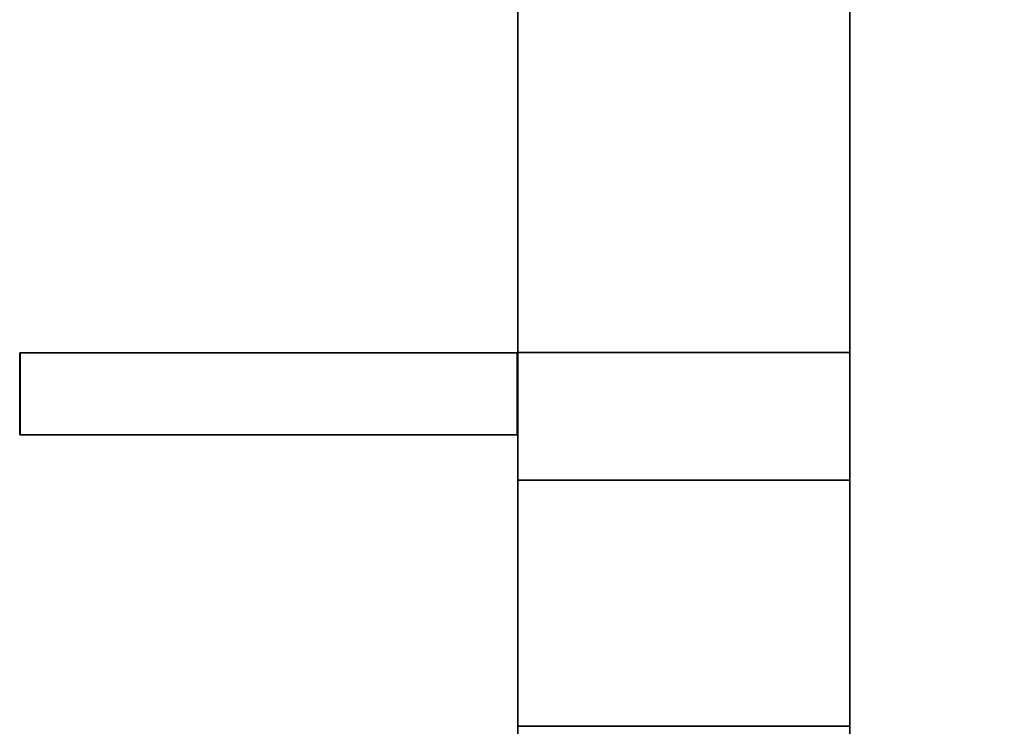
# Model space of a CAD drawing. Header units: millimetres. Extents: x -35 to 33166, y -35 to 31591.
# Tile 29 of 100: x 1080 to 1381, y 1323 to 1539. Entities that reach past the tile are written whole.
import ezdxf

# ---------------------------------------------------------------- set-up
doc = ezdxf.new("R2010")
doc.units = ezdxf.units.MM
doc.header["$LTSCALE"] = 25.4
doc.layers.get('0').update_dxf_attribs({"true_color": 0xffffff})
doc.layers.add('ICF - L1', color=7, linetype='Continuous', true_color=0xb4b464)
doc.layers.add('ICF - L2', color=7, linetype='Continuous', true_color=0x64ff64)

# ---------------------------------------------------------------- blocks, each defined once
blk = doc.blocks.new('Group8183')
for p, q in [((0, -571.55, 0), (0, 0, 0)), ((0, 0, 457.2), (0, -571.55, 457.2)), ((-101.6, -227.96, 0), (-101.6, -571.55, 0)), ((-101.6, -227.96, 457.2), (-101.6, -571.55, 457.2)), ((-101.6, -571.55, 0), (0, -571.55, 0)), ((0, -571.55, 457.2), (-101.6, -571.55, 457.2)), ((-101.6, -571.55, 457.2), (-101.6, -571.55, 0)), ((0, -571.55, 0), (0, -571.55, 457.2))]:
    blk.add_line(p, q)
blk = doc.blocks.new('6XR35_90_C_FC_344suk_MSG')
blk.add_blockref('Group8183', (0, 0))
blk = doc.blocks.new('Group8179')
for p, q in [((-571.55, -355.6, 457.2), (-571.55, -254, 457.2)), ((-571.55, -254, 457.2), (-571.55, -254, 0)), ((-571.55, -254, 0), (-571.55, -355.6, 0)), ((-571.55, -254, 0), (-254, -254, 0)), ((-571.55, -254, 457.2), (-254, -254, 457.2)), ((-254, -254, 0), (-254, -402.8, 0)), ((-254, -254, 457.2), (-254, -254, 0)), ((-254, -254, 457.2), (-254, -402.8, 457.2)), ((-571.55, -355.6, 0), (-571.55, -355.6, 457.2)), ((-571.55, -355.6, 0), (-355.6, -355.6, 0)), ((-355.6, -355.6, 457.2), (-571.55, -355.6, 457.2)), ((-355.6, -355.6, 0), (-355.6, -402.8, 0)), ((-355.6, -402.8, 457.2), (-355.6, -355.6, 457.2)), ((-355.6, -355.6, 457.2), (-355.6, -355.6, 0)), ((-254, -402.8, 457.2), (-355.6, -402.8, 457.2)), ((-355.6, -402.8, 457.2), (-355.6, -402.8, 0)), ((-355.6, -402.8, 0), (-254, -402.8, 0)), ((-254, -402.8, 0), (-254, -402.8, 457.2))]:
    blk.add_line(p, q)
blk = doc.blocks.new('6XR35_90_C_MSG#74')
blk.add_blockref('Group8179', (0, 0))
blk = doc.blocks.new('Group7854')
for p, q in [((-402.8, -254, 0), (-402.8, -355.6, 0)), ((-402.8, -355.6, 457.2), (-402.8, -254, 457.2)), ((-402.8, -254, 457.2), (-402.8, -254, 0)), ((-254, -254, 0), (-402.8, -254, 0)), ((-254, -254, 457.2), (-402.8, -254, 457.2)), ((-254, -254, 0), (-254, -571.55, 0)), ((-254, -254, 457.2), (-254, -254, 0)), ((-254, -254, 457.2), (-254, -571.55, 457.2)), ((-402.8, -355.6, 0), (-402.8, -355.6, 457.2)), ((-355.6, -355.6, 457.2), (-402.8, -355.6, 457.2)), ((-402.8, -355.6, 0), (-355.6, -355.6, 0)), ((-355.6, -571.55, 457.2), (-355.6, -355.6, 457.2)), ((-355.6, -355.6, 457.2), (-355.6, -355.6, 0)), ((-355.6, -355.6, 0), (-355.6, -571.55, 0)), ((-355.6, -571.55, 0), (-254, -571.55, 0)), ((-254, -571.55, 457.2), (-355.6, -571.55, 457.2)), ((-355.6, -571.55, 457.2), (-355.6, -571.55, 0)), ((-254, -571.55, 0), (-254, -571.55, 457.2))]:
    blk.add_line(p, q)
blk = doc.blocks.new('6XR35_90_C_MSG#35')
blk.add_blockref('Group7854', (0, 0))
blk = doc.blocks.new('Group7858')
for p, q in [((-571.55, 0, 457.2), (0, 0, 457.2)), ((-571.55, 0, 0), (0, 0, 0)), ((-571.55, 0, 457.2), (-571.55, 0, 0)), ((-571.55, -101.6, 457.2), (-571.55, 0, 457.2)), ((-571.55, 0, 0), (-571.55, -101.6, 0)), ((-571.55, -101.6, 0), (-571.55, -101.6, 457.2)), ((-571.55, -101.6, 0), (-227.79, -101.6, 0)), ((-571.55, -101.6, 457.2), (-227.79, -101.6, 457.2))]:
    blk.add_line(p, q)
blk = doc.blocks.new('6XR35_90_C_FC_182tsr_MSG')
blk.add_blockref('Group7858', (0, 0))
blk = doc.blocks.new('Group8513')
for p, q in [((-571.55, -101.6, 457.2), (-571.55, 0, 457.2)), ((-571.55, 0, 457.2), (-571.55, 0)), ((-571.55, 0), (-571.55, -101.6)), ((-571.55, 0, 457.2), (0, 0, 457.2)), ((-571.55, 0), (0, 0)), ((-571.55, -101.6), (-571.55, -101.6, 457.2)), ((-571.55, -101.6), (-227.79, -101.6)), ((-571.55, -101.6, 457.2), (-227.79, -101.6, 457.2))]:
    blk.add_line(p, q)
blk = doc.blocks.new('6XR35_90_C_FC_cg99q3_MSG')
blk.add_blockref('Group8513', (0, 0))
blk = doc.blocks.new('Group8681')
for p, q in [((-571.55, -254, 0), (-571.55, -355.6, 0)), ((-571.55, -355.6, 457.2), (-571.55, -254, 457.2)), ((-571.55, -254, 457.2), (-571.55, -254, 0)), ((-571.55, -254, 0), (-254, -254, 0)), ((-571.55, -254, 457.2), (-254, -254, 457.2)), ((-254, -254, 0), (-254, -402.8, 0)), ((-254, -254, 457.2), (-254, -254, 0)), ((-254, -254, 457.2), (-254, -402.8, 457.2)), ((-571.55, -355.6, 457.2), (-571.55, -355.6, 0)), ((-571.55, -355.6, 0), (-355.6, -355.6, 0)), ((-355.6, -355.6, 457.2), (-571.55, -355.6, 457.2)), ((-355.6, -355.6, 0), (-355.6, -402.8, 0)), ((-355.6, -402.8, 457.2), (-355.6, -355.6, 457.2)), ((-355.6, -355.6, 457.2), (-355.6, -355.6, 0)), ((-254, -402.8, 457.2), (-355.6, -402.8, 457.2)), ((-355.6, -402.8, 457.2), (-355.6, -402.8, 0)), ((-355.6, -402.8, 0), (-254, -402.8, 0)), ((-254, -402.8, 0), (-254, -402.8, 457.2))]:
    blk.add_line(p, q)
blk = doc.blocks.new('6XR35_90_C_MSG#139')
blk.add_blockref('Group8681', (0, 0))
blk = doc.blocks.new('Group8685')
for p, q in [((0, 0, 0), (0, -571.55, 0)), ((0, 0, 457.2), (0, -571.55, 457.2)), ((-101.6, -227.96, 0), (-101.6, -571.55, 0)), ((-101.6, -571.55, 457.2), (-101.6, -227.96, 457.2)), ((0, -571.55, 0), (-101.6, -571.55, 0)), ((0, -571.55, 457.2), (-101.6, -571.55, 457.2)), ((-101.6, -571.55, 0), (-101.6, -571.55, 457.2)), ((0, -571.55, 0), (0, -571.55, 457.2))]:
    blk.add_line(p, q)
blk = doc.blocks.new('6XR35_90_C_FC_cfhkf9_MSG')
blk.add_blockref('Group8685', (0, 0))
blk = doc.blocks.new('Group#1520')
for p, q in [((-402.8, -254, 0), (-402.8, -355.6, 0)), ((-402.8, -355.6, 457.2), (-402.8, -254, 457.2)), ((-402.8, -254, 457.2), (-402.8, -254, 0)), ((-254, -254, 0), (-402.8, -254, 0)), ((-254, -254, 457.2), (-402.8, -254, 457.2)), ((-254, -254, 0), (-254, -571.55, 0)), ((-254, -254, 457.2), (-254, -254, 0)), ((-254, -254, 457.2), (-254, -571.55, 457.2)), ((-402.8, -355.6, 0), (-402.8, -355.6, 457.2)), ((-402.8, -355.6, 0), (-355.6, -355.6, 0)), ((-355.6, -355.6, 457.2), (-402.8, -355.6, 457.2)), ((-355.6, -571.55, 457.2), (-355.6, -355.6, 457.2)), ((-355.6, -355.6, 457.2), (-355.6, -355.6, 0)), ((-355.6, -355.6, 0), (-355.6, -571.55, 0)), ((-355.6, -571.55, 0), (-355.6, -571.55, 457.2)), ((-355.6, -571.55, 0), (-254, -571.55, 0)), ((-254, -571.55, 457.2), (-355.6, -571.55, 457.2)), ((-254, -571.55, 0), (-254, -571.55, 457.2))]:
    blk.add_line(p, q)
blk = doc.blocks.new('6XR35_90_C_MSG#175')
blk.add_blockref('Group#1520', (0, 0))
blk = doc.blocks.new('Group#1523')
for p, q in [((0, 0), (-571.55, 0)), ((-571.55, 0), (-571.55, 0, 457.2)), ((-571.55, 0, 457.2), (0, 0, 457.2)), ((-571.55, -101.6, 457.2), (-571.55, 0, 457.2)), ((-571.55, 0), (-571.55, -101.6)), ((-571.55, -101.6), (-571.55, -101.6, 457.2)), ((-571.55, -101.6), (-227.79, -101.6)), ((-227.79, -101.6, 457.2), (-571.55, -101.6, 457.2))]:
    blk.add_line(p, q)
blk = doc.blocks.new('6XR35_90_C_FC_h2mbp3_MSG')
blk.add_blockref('Group#1523', (0, 0))
blk = doc.blocks.new('Group9319')
for p, q in [((-571.55, -355.6, 457.2), (-571.55, -254, 457.2)), ((-571.55, -254, 457.2), (-571.55, -254, 0)), ((-571.55, -254, 0), (-571.55, -355.6, 0)), ((-571.55, -254, 0), (-254, -254, 0)), ((-571.55, -254, 457.2), (-254, -254, 457.2)), ((-254, -254, 0), (-254, -402.8, 0)), ((-254, -254, 457.2), (-254, -254, 0)), ((-254, -254, 457.2), (-254, -402.8, 457.2)), ((-571.55, -355.6, 0), (-355.6, -355.6, 0)), ((-355.6, -355.6, 457.2), (-571.55, -355.6, 457.2)), ((-571.55, -355.6, 457.2), (-571.55, -355.6, 0)), ((-355.6, -355.6, 457.2), (-355.6, -355.6, 0)), ((-355.6, -355.6, 0), (-355.6, -402.8, 0)), ((-355.6, -402.8, 457.2), (-355.6, -355.6, 457.2)), ((-254, -402.8, 457.2), (-355.6, -402.8, 457.2)), ((-355.6, -402.8, 457.2), (-355.6, -402.8, 0)), ((-355.6, -402.8, 0), (-254, -402.8, 0)), ((-254, -402.8, 0), (-254, -402.8, 457.2))]:
    blk.add_line(p, q)
blk = doc.blocks.new('6XR35_90_C_MSG#212')
blk.add_blockref('Group9319', (0, 0))
blk = doc.blocks.new('Group9323')
for p, q in [((0, 0, 0), (0, -571.55, 0)), ((0, -571.55, 457.2), (0, 0, 457.2)), ((-101.6, -227.96, 0), (-101.6, -571.55, 0)), ((-101.6, -571.55, 457.2), (-101.6, -227.96, 457.2)), ((0, -571.55, 0), (-101.6, -571.55, 0)), ((0, -571.55, 457.2), (-101.6, -571.55, 457.2)), ((-101.6, -571.55, 457.2), (-101.6, -571.55, 0)), ((0, -571.55, 0), (0, -571.55, 457.2))]:
    blk.add_line(p, q)
blk = doc.blocks.new('6XR35_90_C_FC_fq9qh7_MSG')
blk.add_blockref('Group9323', (0, 0))
blk = doc.blocks.new('Group#3586')
for p, q in [((-571.55, -101.6, 457.2), (-571.55, 0, 457.2)), ((-571.55, 0, 457.2), (-571.55, 0, 0)), ((-571.55, -101.6, 0), (-571.55, 0, 0)), ((-571.55, 0, 0), (0, 0, 0)), ((-571.55, 0, 457.2), (0, 0, 457.2)), ((-571.55, -101.6, 0), (-571.55, -101.6, 457.2)), ((-227.79, -101.6, 457.2), (-571.55, -101.6, 457.2)), ((-571.55, -101.6, 0), (-227.79, -101.6, 0))]:
    blk.add_line(p, q)
blk = doc.blocks.new('6XR35_90_C_FC_fh8jlg_MSG')
blk.add_blockref('Group#3586', (0, 0))
blk = doc.blocks.new('Group#3583')
for p, q in [((-402.8, -254, 0), (-402.8, -355.6, 0)), ((-402.8, -355.6, 457.2), (-402.8, -254, 457.2)), ((-402.8, -254, 457.2), (-402.8, -254, 0)), ((-254, -254, 0), (-402.8, -254, 0)), ((-254, -254, 457.2), (-402.8, -254, 457.2)), ((-254, -254, 0), (-254, -571.55, 0)), ((-254, -254, 457.2), (-254, -254, 0)), ((-254, -254, 457.2), (-254, -571.55, 457.2)), ((-402.8, -355.6, 0), (-402.8, -355.6, 457.2)), ((-402.8, -355.6, 0), (-355.6, -355.6, 0)), ((-355.6, -355.6, 457.2), (-402.8, -355.6, 457.2)), ((-355.6, -571.55, 457.2), (-355.6, -355.6, 457.2)), ((-355.6, -355.6, 457.2), (-355.6, -355.6, 0)), ((-355.6, -355.6, 0), (-355.6, -571.55, 0)), ((-355.6, -571.55, 0), (-355.6, -571.55, 457.2)), ((-355.6, -571.55, 0), (-254, -571.55, 0)), ((-254, -571.55, 457.2), (-355.6, -571.55, 457.2)), ((-254, -571.55, 0), (-254, -571.55, 457.2))]:
    blk.add_line(p, q)
blk = doc.blocks.new('6XR35_90_C_MSG#245')
blk.add_blockref('Group#3583', (0, 0))
blk = doc.blocks.new('Group#4048')
for p, q in [((-0.01, -0.02, 250.87), (-0.01, -571.55, 250.87)), ((-0.01, -571.55, 98.33), (-0.01, -0.02, 98.33)), ((-0.01, -571.55, 457.2), (-0.01, -0.02, 457.2)), ((-0.01, -0.02, 0), (-0.01, -571.55, 0)), ((-101.6, -571.55, 250.87), (-101.6, -227.96, 250.87)), ((-101.6, -227.96, 98.33), (-101.6, -571.55, 98.33)), ((-101.6, -227.96, 457.2), (-101.6, -571.55, 457.2)), ((-101.6, -571.55, 0), (-101.6, -227.96, 0)), ((-0.01, -571.55, 250.87), (-101.6, -571.55, 250.87)), ((-101.6, -571.55, 98.33), (-0.01, -571.55, 98.33)), ((-101.6, -571.55, 98.33), (-101.6, -571.55, 0)), ((-101.6, -571.55, 0), (-0.01, -571.55, 0)), ((-0.01, -571.55, 457.2), (-101.6, -571.55, 457.2)), ((-101.6, -571.55, 457.2), (-101.6, -571.55, 250.87)), ((-0.01, -571.55, 0), (-0.01, -571.55, 98.33)), ((-0.01, -571.55, 250.87), (-0.01, -571.55, 457.2))]:
    blk.add_line(p, q)
blk = doc.blocks.new('6XR35_90_C_FC_5zh6tw_MSG')
blk.add_blockref('Group#4048', (0, 0))
blk = doc.blocks.new('Group#4044')
for p, q in [((-355.88, -254, 98.33), (-571.55, -254, 98.33)), ((-571.55, -254, 98.33), (-571.55, -355.59, 98.33)), ((-571.55, -254, 250.87), (-355.88, -254, 250.87)), ((-571.55, -355.59, 250.87), (-571.55, -254, 250.87)), ((-571.55, -254, 98.33), (-571.55, -254, 0)), ((-571.55, -254, 0), (-571.55, -355.6, 0)), ((-571.55, -355.6, 457.2), (-571.55, -254, 457.2)), ((-571.55, -254, 457.2), (-571.55, -254, 250.87)), ((-571.55, -254, 457.2), (-254, -254, 457.2)), ((-571.55, -254, 0), (-254, -254, 0)), ((-355.88, -355.6, 98.33), (-355.88, -254, 98.33)), ((-355.88, -254, 250.87), (-355.88, -355.6, 250.87)), ((-355.88, -254, 250.87), (-355.88, -254, 98.33)), ((-254, -254, 0), (-254, -402.8, 0)), ((-254, -254, 0), (-254, -254, 457.2)), ((-254, -254, 457.2), (-254, -402.8, 457.2)), ((-571.55, -355.6, 457.2), (-571.55, -355.59, 250.87)), ((-571.55, -355.59, 250.87), (-355.88, -355.6, 250.87)), ((-355.88, -355.6, 98.33), (-571.55, -355.59, 98.33)), ((-571.55, -355.59, 98.33), (-571.55, -355.6, 0)), ((-571.55, -355.6, 0), (-355.6, -355.6, 0)), ((-355.6, -355.6, 457.2), (-571.55, -355.6, 457.2)), ((-355.88, -355.6, 98.33), (-355.88, -355.6, 250.87)), ((-355.6, -355.6, 457.2), (-355.6, -355.6, 0)), ((-355.6, -355.6, 0), (-355.6, -402.8, 0)), ((-355.6, -402.8, 457.2), (-355.6, -355.6, 457.2)), ((-254, -402.8, 457.2), (-355.6, -402.8, 457.2)), ((-355.6, -402.8, 457.2), (-355.6, -402.8, 0)), ((-355.6, -402.8, 0), (-254, -402.8, 0)), ((-254, -402.8, 0), (-254, -402.8, 457.2))]:
    blk.add_line(p, q)
blk = doc.blocks.new('6XR35_90_C_MSG#285')
blk.add_blockref('Group#4044', (0, 0))
blk = doc.blocks.new('Group3573')
at = {"layer": 'ICF - L1'}
for name, p in [('6XR35_90_C_FC_344suk_MSG', (1333.51, 2008.52, 357.2)), ('6XR35_90_C_FC_cfhkf9_MSG', (1333.51, 2008.52, 1271.6)), ('6XR35_90_C_FC_fq9qh7_MSG', (1333.51, 2008.52, 2186)), ('6XR35_90_C_FC_5zh6tw_MSG', (1333.51, 2008.52, 3100.4))]:
    blk.add_blockref(name, p, dxfattribs=at)
at = {"layer": 'ICF - L1', "extrusion": (0, 0, -1), "zscale": -1}
for name, p, rotation in [('6XR35_90_C_FC_182tsr_MSG', (-1333.51, 2008.52, 100), 89.99999999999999), ('6XR35_90_C_FC_cg99q3_MSG', (-1333.51, 2008.52, -814.4), 89.99999999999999), ('6XR35_90_C_FC_h2mbp3_MSG', (-1333.51, 2008.52, -1728.8), 89.99999999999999), ('6XR35_90_C_FC_fh8jlg_MSG', (-1333.51, 2008.52, -2643.2), 89.99999999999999), ('6XR35_90_C_MSG#74', (-977.91, 865.42, -357.2), 270), ('6XR35_90_C_MSG#139', (-977.91, 865.42, -1271.6), 270), ('6XR35_90_C_MSG#212', (-977.91, 865.42, -2186), 270), ('6XR35_90_C_MSG#285', (-977.91, 865.42, -3100.4), 270)]:
    blk.add_blockref(name, p, dxfattribs=dict(at, rotation=rotation))
at = {"layer": 'ICF - L1', "rotation": 180}
for name, p in [('6XR35_90_C_MSG#35', (977.91, 865.42, -100)), ('6XR35_90_C_MSG#35', (977.91, 865.42, 814.4)), ('6XR35_90_C_MSG#175', (977.91, 865.42, 1728.8)), ('6XR35_90_C_MSG#245', (977.91, 865.42, 2643.2))]:
    blk.add_blockref(name, p, dxfattribs=at)
blk = doc.blocks.new('Group9727')
for p, q in [((-402.8, -254, 0), (-402.8, -355.6, 0)), ((-402.8, -355.6, 457.2), (-402.8, -254, 457.2)), ((-402.8, -254, 457.2), (-402.8, -254, 0)), ((-254, -254, 457.2), (-402.8, -254, 457.2)), ((-254, -254, 0), (-402.8, -254, 0)), ((-254, -532.5, 0), (-254, -254, 0)), ((-254, -254, 457.2), (-254, -254, 0)), ((-254, -254, 457.2), (-254, -532.5, 457.2)), ((-402.8, -355.6, 0), (-402.8, -355.6, 457.2)), ((-355.6, -355.6, 457.2), (-402.8, -355.6, 457.2)), ((-402.8, -355.6, 0), (-355.6, -355.6, 0)), ((-355.6, -355.6, 0), (-355.6, -532.5, 0)), ((-355.6, -532.5, 457.2), (-355.6, -355.6, 457.2)), ((-355.6, -355.6, 457.2), (-355.6, -355.6, 0)), ((-355.6, -532.5, 0), (-355.6, -532.5, 457.2)), ((-254, -532.5, 0), (-355.6, -532.5, 0)), ((-355.6, -532.5, 457.2), (-254, -532.5, 457.2)), ((-254, -532.5, 457.2), (-254, -532.5, 0))]:
    blk.add_line(p, q)
blk = doc.blocks.new('6XR35_90_C#3_FC_1hdshr_MSG')
blk.add_blockref('Group9727', (0, 0))
blk = doc.blocks.new('Group#2487')
for p, q in [((-610.6, 0, 457.2), (0, 0, 457.2)), ((0, 0), (-610.6, 0)), ((-610.6, 0), (-610.6, 0, 457.2)), ((-610.6, 0, 457.2), (-610.6, -101.6, 457.2)), ((-610.6, -101.6), (-610.6, 0)), ((-227.79, -101.6, 457.2), (-610.6, -101.6, 457.2)), ((-610.6, -101.6, 457.2), (-610.6, -101.6)), ((-610.6, -101.6), (-227.79, -101.6))]:
    blk.add_line(p, q)
blk = doc.blocks.new('Group#2488')
for p, q in [((-596.7, -253.75, 405.8), (-596.7, -101.6, 405.8)), ((-596.7, -101.6, 405.8), (-596.7, -101.6, 312.12)), ((-596.7, -101.6, 312.12), (-596.7, -253.75, 312.12)), ((-596.7, -101.6, 312.12), (-571.7, -101.6, 312.12)), ((-571.7, -101.6, 405.8), (-596.7, -101.6, 405.8)), ((-571.7, -253.75, 312.12), (-571.7, -101.6, 312.12)), ((-571.7, -101.6, 312.12), (-571.7, -101.6, 405.8)), ((-571.7, -101.6, 405.8), (-571.7, -253.75, 405.8)), ((-596.7, -253.75, 312.12), (-596.7, -253.75, 405.8)), ((-571.7, -253.75, 312.12), (-596.7, -253.75, 312.12)), ((-596.7, -253.75, 405.8), (-571.7, -253.75, 405.8)), ((-571.7, -253.75, 405.8), (-571.7, -253.75, 312.12))]:
    blk.add_line(p, q)
blk = doc.blocks.new('Group8616')
for p, q in [((-596.7, -253.75, 144.68), (-596.7, -101.6, 144.68)), ((-596.7, -101.6, 144.68), (-596.7, -101.6, 51)), ((-596.7, -101.6, 51), (-596.7, -253.75, 51)), ((-596.7, -101.6, 51), (-571.7, -101.6, 51)), ((-571.7, -101.6, 144.68), (-596.7, -101.6, 144.68)), ((-571.7, -253.75, 51), (-571.7, -101.6, 51)), ((-571.7, -101.6, 51), (-571.7, -101.6, 144.68)), ((-571.7, -101.6, 144.68), (-571.7, -253.75, 144.68)), ((-596.7, -253.75, 51), (-596.7, -253.75, 144.68)), ((-571.7, -253.75, 51), (-596.7, -253.75, 51)), ((-596.7, -253.75, 144.68), (-571.7, -253.75, 144.68)), ((-571.7, -253.75, 144.68), (-571.7, -253.75, 51))]:
    blk.add_line(p, q)
blk = doc.blocks.new('6XR35_90_C#3_FC_2ymyfl_FC_ftk3oq')
for name in ['Group#2487', 'Group#2488', 'Group8616']:
    blk.add_blockref(name, (0, 0))
blk = doc.blocks.new('Group#3800')
for p, q in [((-402.81, -254, 0), (-402.81, -355.6, 0)), ((-402.81, -355.6, 457.2), (-402.81, -254, 457.2)), ((-402.81, -254, 457.2), (-402.81, -254, 0)), ((-254, -254, 0), (-402.81, -254, 0)), ((-254, -254, 457.2), (-402.81, -254, 457.2)), ((-254, -532.5, 0), (-254, -254, 0)), ((-254, -254, 457.2), (-254, -254, 0)), ((-254, -254, 457.2), (-254, -532.5, 457.2)), ((-402.81, -355.6, 0), (-402.81, -355.6, 457.2)), ((-402.81, -355.6, 0), (-355.6, -355.6, 0)), ((-355.6, -355.6, 457.2), (-402.81, -355.6, 457.2)), ((-355.6, -355.6, 0), (-355.6, -532.5, 0)), ((-355.6, -532.5, 457.2), (-355.6, -355.6, 457.2)), ((-355.6, -355.6, 457.2), (-355.6, -355.6, 0)), ((-355.6, -532.5, 0), (-355.6, -532.5, 457.2)), ((-254, -532.5, 0), (-355.6, -532.5, 0)), ((-355.6, -532.5, 457.2), (-254, -532.5, 457.2)), ((-254, -532.5, 457.2), (-254, -532.5, 0))]:
    blk.add_line(p, q)
blk = doc.blocks.new('6XR35_90_C#3_FC_mlmx2_MSG')
blk.add_blockref('Group#3800', (0, 0))
blk = doc.blocks.new('Group#330')
for p, q in [((-610.6, 0, 457.2), (0, 0, 457.2)), ((0, 0), (-610.6, 0)), ((-610.6, 0), (-610.6, 0, 457.2)), ((-610.6, 0, 457.2), (-610.6, -101.6, 457.2)), ((-610.6, -101.6), (-610.6, 0)), ((-227.79, -101.6, 457.2), (-610.6, -101.6, 457.2)), ((-610.6, -101.6, 457.2), (-610.6, -101.6)), ((-610.6, -101.6), (-227.79, -101.6))]:
    blk.add_line(p, q)
blk = doc.blocks.new('Group#331')
for p, q in [((-596.7, -253.75, 405.8), (-596.7, -101.6, 405.8)), ((-596.7, -101.6, 405.8), (-596.7, -101.6, 312.12)), ((-596.7, -101.6, 312.12), (-596.7, -253.75, 312.12)), ((-596.7, -101.6, 312.12), (-571.7, -101.6, 312.12)), ((-571.7, -101.6, 405.8), (-596.7, -101.6, 405.8)), ((-571.7, -253.75, 312.12), (-571.7, -101.6, 312.12)), ((-571.7, -101.6, 312.12), (-571.7, -101.6, 405.8)), ((-571.7, -101.6, 405.8), (-571.7, -253.75, 405.8)), ((-596.7, -253.75, 312.12), (-596.7, -253.75, 405.8)), ((-571.7, -253.75, 312.12), (-596.7, -253.75, 312.12)), ((-596.7, -253.75, 405.8), (-571.7, -253.75, 405.8)), ((-571.7, -253.75, 405.8), (-571.7, -253.75, 312.12))]:
    blk.add_line(p, q)
blk = doc.blocks.new('Group8094')
for p, q in [((-596.7, -253.75, 144.68), (-596.7, -101.6, 144.68)), ((-596.7, -101.6, 144.68), (-596.7, -101.6, 51)), ((-596.7, -101.6, 51), (-596.7, -253.75, 51)), ((-596.7, -101.6, 51), (-571.7, -101.6, 51)), ((-571.7, -101.6, 144.68), (-596.7, -101.6, 144.68)), ((-571.7, -253.75, 51), (-571.7, -101.6, 51)), ((-571.7, -101.6, 51), (-571.7, -101.6, 144.68)), ((-571.7, -101.6, 144.68), (-571.7, -253.75, 144.68)), ((-596.7, -253.75, 51), (-596.7, -253.75, 144.68)), ((-571.7, -253.75, 51), (-596.7, -253.75, 51)), ((-596.7, -253.75, 144.68), (-571.7, -253.75, 144.68)), ((-571.7, -253.75, 144.68), (-571.7, -253.75, 51))]:
    blk.add_line(p, q)
blk = doc.blocks.new('6XR35_90_C#3_FC_2i5a4l_FC_gl7pxk')
for name in ['Group#330', 'Group#331', 'Group8094']:
    blk.add_blockref(name, (0, 0))
blk = doc.blocks.new('Group8387')
for p, q in [((0, 0, 457.2), (0, -685.8, 457.2)), ((0, -685.8), (0, 0)), ((-101.6, -685.8, 457.2), (-101.6, -227.96, 457.2)), ((-101.6, -227.96), (-101.6, -685.8)), ((0, -685.8, 457.2), (-101.6, -685.8, 457.2)), ((-101.6, -685.8, 457.2), (-101.6, -685.8)), ((-101.6, -685.8), (0, -685.8)), ((0, -685.8), (0, -685.8, 457.2))]:
    blk.add_line(p, q)
blk = doc.blocks.new('Group8388')
for p, q in [((-101.73, -571.7, 313.74), (-253.87, -571.7, 313.74)), ((-253.87, -571.7, 313.74), (-253.87, -571.7, 407.41)), ((-253.87, -571.7, 407.41), (-101.73, -571.7, 407.41)), ((-253.87, -596.7, 313.74), (-253.87, -571.7, 313.74)), ((-253.87, -571.7, 407.41), (-253.87, -596.7, 407.41)), ((-101.73, -571.7, 407.41), (-101.73, -571.7, 313.74)), ((-101.73, -571.7, 313.74), (-101.73, -596.7, 313.74)), ((-101.73, -596.7, 407.41), (-101.73, -571.7, 407.41)), ((-101.73, -596.7, 407.41), (-253.87, -596.7, 407.41)), ((-253.87, -596.7, 407.41), (-253.87, -596.7, 313.74)), ((-253.87, -596.7, 313.74), (-101.73, -596.7, 313.74)), ((-101.73, -596.7, 313.74), (-101.73, -596.7, 407.41))]:
    blk.add_line(p, q)
blk = doc.blocks.new('Group8389')
for p, q in [((-101.73, -571.7, 52.62), (-253.87, -571.7, 52.62)), ((-253.87, -571.7, 52.62), (-253.87, -571.7, 146.29)), ((-253.87, -571.7, 146.29), (-101.73, -571.7, 146.29)), ((-253.87, -596.7, 52.62), (-253.87, -571.7, 52.62)), ((-253.87, -571.7, 146.29), (-253.87, -596.7, 146.29)), ((-101.73, -571.7, 146.29), (-101.73, -571.7, 52.62)), ((-101.73, -571.7, 52.62), (-101.73, -596.7, 52.62)), ((-101.73, -596.7, 146.29), (-101.73, -571.7, 146.29)), ((-101.73, -596.7, 146.29), (-253.87, -596.7, 146.29)), ((-253.87, -596.7, 146.29), (-253.87, -596.7, 52.62)), ((-253.87, -596.7, 52.62), (-101.73, -596.7, 52.62)), ((-101.73, -596.7, 52.62), (-101.73, -596.7, 146.29))]:
    blk.add_line(p, q)
blk = doc.blocks.new('6XR35_90_C#3_FC_7uh0lm')
for name in ['Group8387', 'Group8388', 'Group8389']:
    blk.add_blockref(name, (0, 0))
blk = doc.blocks.new('Group#2507')
for p, q in [((0, 0, 457.2), (0, -685.8, 457.2)), ((0, -685.8), (0, 0)), ((-101.6, -685.8, 457.2), (-101.6, -227.96, 457.2)), ((-101.6, -227.96), (-101.6, -685.8)), ((0, -685.8, 457.2), (-101.6, -685.8, 457.2)), ((-101.6, -685.8, 457.2), (-101.6, -685.8)), ((-101.6, -685.8), (0, -685.8)), ((0, -685.8), (0, -685.8, 457.2))]:
    blk.add_line(p, q)
blk = doc.blocks.new('Group8646')
for p, q in [((-101.73, -571.7, 313.74), (-253.87, -571.7, 313.74)), ((-253.87, -571.7, 313.74), (-253.87, -571.7, 407.41)), ((-253.87, -571.7, 407.41), (-101.73, -571.7, 407.41)), ((-253.87, -596.7, 313.74), (-253.87, -571.7, 313.74)), ((-253.87, -571.7, 407.41), (-253.87, -596.7, 407.41)), ((-101.73, -571.7, 407.41), (-101.73, -571.7, 313.74)), ((-101.73, -571.7, 313.74), (-101.73, -596.7, 313.74)), ((-101.73, -596.7, 407.41), (-101.73, -571.7, 407.41)), ((-101.73, -596.7, 407.41), (-253.87, -596.7, 407.41)), ((-253.87, -596.7, 407.41), (-253.87, -596.7, 313.74)), ((-253.87, -596.7, 313.74), (-101.73, -596.7, 313.74)), ((-101.73, -596.7, 313.74), (-101.73, -596.7, 407.41))]:
    blk.add_line(p, q)
blk = doc.blocks.new('Group#2508')
for p, q in [((-101.73, -571.7, 52.62), (-253.87, -571.7, 52.62)), ((-253.87, -571.7, 52.62), (-253.87, -571.7, 146.29)), ((-253.87, -571.7, 146.29), (-101.73, -571.7, 146.29)), ((-253.87, -596.7, 52.62), (-253.87, -571.7, 52.62)), ((-253.87, -571.7, 146.29), (-253.87, -596.7, 146.29)), ((-101.73, -571.7, 146.29), (-101.73, -571.7, 52.62)), ((-101.73, -571.7, 52.62), (-101.73, -596.7, 52.62)), ((-101.73, -596.7, 146.29), (-101.73, -571.7, 146.29)), ((-101.73, -596.7, 146.29), (-253.87, -596.7, 146.29)), ((-253.87, -596.7, 146.29), (-253.87, -596.7, 52.62)), ((-253.87, -596.7, 52.62), (-101.73, -596.7, 52.62)), ((-101.73, -596.7, 52.62), (-101.73, -596.7, 146.29))]:
    blk.add_line(p, q)
blk = doc.blocks.new('6XR35_90_C#3_FC_dhg9op')
for name in ['Group#2507', 'Group8646', 'Group#2508']:
    blk.add_blockref(name, (0, 0))
blk = doc.blocks.new('Group10011')
for p, q in [((-402.8, -254, 0), (-402.8, -355.6, 0)), ((-402.8, -355.6, 457.2), (-402.8, -254, 457.2)), ((-402.8, -254, 457.2), (-402.8, -254, 0)), ((-254, -254, 0), (-402.8, -254, 0)), ((-254, -254, 457.2), (-402.8, -254, 457.2)), ((-254, -532.5, 0), (-254, -254, 0)), ((-254, -254, 457.2), (-254, -254, 0)), ((-254, -254, 457.2), (-254, -532.5, 457.2)), ((-402.8, -355.6, 0), (-402.8, -355.6, 457.2)), ((-402.8, -355.6, 0), (-355.6, -355.6, 0)), ((-355.6, -355.6, 457.2), (-402.8, -355.6, 457.2)), ((-355.6, -355.6, 0), (-355.6, -532.5, 0)), ((-355.6, -532.5, 457.2), (-355.6, -355.6, 457.2)), ((-355.6, -355.6, 457.2), (-355.6, -355.6, 0)), ((-355.6, -532.5, 0), (-355.6, -532.5, 457.2)), ((-254, -532.5, 0), (-355.6, -532.5, 0)), ((-355.6, -532.5, 457.2), (-254, -532.5, 457.2)), ((-254, -532.5, 457.2), (-254, -532.5, 0))]:
    blk.add_line(p, q)
blk = doc.blocks.new('6XR35_90_C#3_FC_ei03fy_MSG')
blk.add_blockref('Group10011', (0, 0))
blk = doc.blocks.new('Group8695')
for p, q in [((-610.6, 0, 457.2), (0, 0, 457.2)), ((0, 0), (-610.6, 0)), ((-610.6, 0), (-610.6, 0, 457.2)), ((-610.6, 0, 457.2), (-610.6, -101.6, 457.2)), ((-610.6, -101.6), (-610.6, 0)), ((-227.79, -101.6, 457.2), (-610.6, -101.6, 457.2)), ((-610.6, -101.6, 457.2), (-610.6, -101.6)), ((-610.6, -101.6), (-227.79, -101.6))]:
    blk.add_line(p, q)
blk = doc.blocks.new('Group#2546')
for p, q in [((-596.7, -253.75, 405.8), (-596.7, -101.6, 405.8)), ((-596.7, -101.6, 405.8), (-596.7, -101.6, 312.12)), ((-596.7, -101.6, 312.12), (-596.7, -253.75, 312.12)), ((-596.7, -101.6, 312.12), (-571.7, -101.6, 312.12)), ((-571.7, -101.6, 405.8), (-596.7, -101.6, 405.8)), ((-571.7, -253.75, 312.12), (-571.7, -101.6, 312.12)), ((-571.7, -101.6, 312.12), (-571.7, -101.6, 405.8)), ((-571.7, -101.6, 405.8), (-571.7, -253.75, 405.8)), ((-596.7, -253.75, 312.12), (-596.7, -253.75, 405.8)), ((-571.7, -253.75, 312.12), (-596.7, -253.75, 312.12)), ((-596.7, -253.75, 405.8), (-571.7, -253.75, 405.8)), ((-571.7, -253.75, 405.8), (-571.7, -253.75, 312.12))]:
    blk.add_line(p, q)
blk = doc.blocks.new('Group8697')
for p, q in [((-596.7, -253.75, 144.68), (-596.7, -101.6, 144.68)), ((-596.7, -101.6, 144.68), (-596.7, -101.6, 51)), ((-596.7, -101.6, 51), (-596.7, -253.75, 51)), ((-596.7, -101.6, 51), (-571.7, -101.6, 51)), ((-571.7, -101.6, 144.68), (-596.7, -101.6, 144.68)), ((-571.7, -253.75, 51), (-571.7, -101.6, 51)), ((-571.7, -101.6, 51), (-571.7, -101.6, 144.68)), ((-571.7, -101.6, 144.68), (-571.7, -253.75, 144.68)), ((-596.7, -253.75, 51), (-596.7, -253.75, 144.68)), ((-571.7, -253.75, 51), (-596.7, -253.75, 51)), ((-596.7, -253.75, 144.68), (-571.7, -253.75, 144.68)), ((-571.7, -253.75, 144.68), (-571.7, -253.75, 51))]:
    blk.add_line(p, q)
blk = doc.blocks.new('6XR35_90_C#3_FC_fhmvgp_FC_7klerj')
for name in ['Group8695', 'Group#2546', 'Group8697']:
    blk.add_blockref(name, (0, 0))
blk = doc.blocks.new('Group#2563')
for p, q in [((0, 0, 457.2), (0, -685.8, 457.2)), ((0, -685.8), (0, 0)), ((-101.6, -685.8, 457.2), (-101.6, -227.96, 457.2)), ((-101.6, -227.96), (-101.6, -685.8)), ((0, -685.8, 457.2), (-101.6, -685.8, 457.2)), ((-101.6, -685.8, 457.2), (-101.6, -685.8)), ((-101.6, -685.8), (0, -685.8)), ((0, -685.8), (0, -685.8, 457.2))]:
    blk.add_line(p, q)
blk = doc.blocks.new('Group#2564')
for p, q in [((-101.73, -571.7, 313.74), (-253.87, -571.7, 313.74)), ((-253.87, -571.7, 313.74), (-253.87, -571.7, 407.41)), ((-253.87, -571.7, 407.41), (-101.73, -571.7, 407.41)), ((-253.87, -596.7, 313.74), (-253.87, -571.7, 313.74)), ((-253.87, -571.7, 407.41), (-253.87, -596.7, 407.41)), ((-101.73, -571.7, 407.41), (-101.73, -571.7, 313.74)), ((-101.73, -571.7, 313.74), (-101.73, -596.7, 313.74)), ((-101.73, -596.7, 407.41), (-101.73, -571.7, 407.41)), ((-101.73, -596.7, 407.41), (-253.87, -596.7, 407.41)), ((-253.87, -596.7, 407.41), (-253.87, -596.7, 313.74)), ((-253.87, -596.7, 313.74), (-101.73, -596.7, 313.74)), ((-101.73, -596.7, 313.74), (-101.73, -596.7, 407.41))]:
    blk.add_line(p, q)
blk = doc.blocks.new('Group#2565')
for p, q in [((-101.73, -571.7, 52.62), (-253.87, -571.7, 52.62)), ((-253.87, -571.7, 52.62), (-253.87, -571.7, 146.29)), ((-253.87, -571.7, 146.29), (-101.73, -571.7, 146.29)), ((-253.87, -596.7, 52.62), (-253.87, -571.7, 52.62)), ((-253.87, -571.7, 146.29), (-253.87, -596.7, 146.29)), ((-101.73, -571.7, 146.29), (-101.73, -571.7, 52.62)), ((-101.73, -571.7, 52.62), (-101.73, -596.7, 52.62)), ((-101.73, -596.7, 146.29), (-101.73, -571.7, 146.29)), ((-101.73, -596.7, 146.29), (-253.87, -596.7, 146.29)), ((-253.87, -596.7, 146.29), (-253.87, -596.7, 52.62)), ((-253.87, -596.7, 52.62), (-101.73, -596.7, 52.62)), ((-101.73, -596.7, 52.62), (-101.73, -596.7, 146.29))]:
    blk.add_line(p, q)
blk = doc.blocks.new('6XR35_90_C#3_FC_8t9hml')
for name in ['Group#2563', 'Group#2564', 'Group#2565']:
    blk.add_blockref(name, (0, 0))
blk = doc.blocks.new('Group10461')
for p, q in [((0, 0, 124.2), (-610.6, 0, 124.2)), ((-610.6, 0, 124.2), (-610.6, -101.6, 124.2)), ((-610.6, 0, 124.2), (-610.6, 0, 0)), ((-610.6, 0, 0), (-610.6, -101.6, 0)), ((-610.6, 0, 0), (0, 0, 0)), ((-610.6, -101.6, 124.2), (-227.79, -101.6, 124.2)), ((-610.6, -101.6, 0), (-610.6, -101.6, 124.2)), ((-610.6, -101.6, 0), (-227.79, -101.6, 0))]:
    blk.add_line(p, q)
blk = doc.blocks.new('Group10462')
for p, q in [((-596.7, -101.6, 124.2), (-596.7, -253.75, 124.2)), ((-571.7, -101.6, 124.2), (-596.7, -101.6, 124.2)), ((-596.7, -101.6, 51), (-596.7, -101.6, 124.2)), ((-596.7, -101.6, 51), (-596.7, -253.75, 51)), ((-571.7, -101.6, 51), (-596.7, -101.6, 51)), ((-571.7, -253.75, 124.2), (-571.7, -101.6, 124.2)), ((-571.7, -101.6, 51), (-571.7, -253.75, 51)), ((-571.7, -101.6, 51), (-571.7, -101.6, 124.2)), ((-596.7, -253.75, 124.2), (-571.7, -253.75, 124.2)), ((-596.7, -253.75, 51), (-596.7, -253.75, 124.2)), ((-571.7, -253.75, 51), (-596.7, -253.75, 51)), ((-571.7, -253.75, 51), (-571.7, -253.75, 124.2))]:
    blk.add_line(p, q)
blk = doc.blocks.new('6XR35_90_C#3_FC_1oh1as_FC_3t0mqv_MSG')
for name in ['Group10461', 'Group10462']:
    blk.add_blockref(name, (0, 0))
blk = doc.blocks.new('Group10454')
for p, q in [((-402.8, -353.18, 457.2), (-402.8, -254, 457.2)), ((-402.8, -254, 457.2), (-402.8, -254, 0)), ((-402.8, -254, 0), (-402.8, -355.6, 0)), ((-254, -254, 0), (-402.8, -254, 0)), ((-254, -254, 457.2), (-402.8, -254, 457.2)), ((-254, -532.5, 0), (-254, -254, 0)), ((-254, -254, 0), (-254, -254, 457.2)), ((-254, -353.18, 457.2), (-254, -254, 457.2)), ((-254, -353.18, 124.2), (-402.8, -353.18, 124.2)), ((-402.8, -353.18, 124.2), (-402.8, -355.6, 124.2)), ((-254, -353.18, 457.2), (-402.8, -353.18, 457.2)), ((-402.8, -353.18, 457.2), (-402.8, -353.18, 124.2)), ((-254, -532.5, 124.2), (-254, -353.18, 124.2)), ((-254, -353.18, 124.2), (-254, -353.18, 457.2)), ((-402.8, -355.6, 124.2), (-355.6, -355.6, 124.2)), ((-402.8, -355.6, 0), (-402.8, -355.6, 124.2)), ((-402.8, -355.6, 0), (-355.6, -355.6, 0)), ((-355.6, -355.6, 124.2), (-355.6, -532.5, 124.2)), ((-355.6, -355.6, 124.2), (-355.6, -355.6, 0)), ((-355.6, -355.6, 0), (-355.6, -532.5, 0)), ((-355.6, -532.5, 124.2), (-254, -532.5, 124.2)), ((-355.6, -532.5, 0), (-355.6, -532.5, 124.2)), ((-355.6, -532.5, 0), (-254, -532.5, 0)), ((-254, -532.5, 0), (-254, -532.5, 124.2))]:
    blk.add_line(p, q)
blk = doc.blocks.new('6XR35_90_C#3_FC_avu7r8_MSG')
blk.add_blockref('Group10454', (0, 0))
blk = doc.blocks.new('Group3664')
at = {"layer": 'ICF - L2'}
for name, p in [('6XR35_90_C#3_FC_7uh0lm', (1333.51, 2008.52, 4014.8)), ('6XR35_90_C#3_FC_dhg9op', (1333.51, 2008.52, 4929.2)), ('6XR35_90_C#3_FC_8t9hml', (1333.51, 2008.52, 5843.6))]:
    blk.add_blockref(name, p, dxfattribs=at)
at = {"layer": 'ICF - L2', "extrusion": (0, 0, -1), "zscale": -1, "rotation": 89.99999999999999}
for name, p in [('6XR35_90_C#3_FC_2ymyfl_FC_ftk3oq', (-1333.51, 2008.52, -4472)), ('6XR35_90_C#3_FC_2i5a4l_FC_gl7pxk', (-1333.51, 2008.52, -3557.6)), ('6XR35_90_C#3_FC_fhmvgp_FC_7klerj', (-1333.51, 2008.52, -5386.4)), ('6XR35_90_C#3_FC_1oh1as_FC_3t0mqv_MSG', (-1333.51, 2008.52, -6300.8))]:
    blk.add_blockref(name, p, dxfattribs=at)
at = {"layer": 'ICF - L2', "rotation": 180}
for name, p in [('6XR35_90_C#3_FC_1hdshr_MSG', (977.91, 865.42, 4472)), ('6XR35_90_C#3_FC_mlmx2_MSG', (977.91, 865.42, 3557.6)), ('6XR35_90_C#3_FC_ei03fy_MSG', (977.91, 865.42, 5386.4)), ('6XR35_90_C#3_FC_avu7r8_MSG', (977.91, 865.42, 6300.8))]:
    blk.add_blockref(name, p, dxfattribs=at)

msp = doc.modelspace()

# ---------------------------------------------------------------- block references
for name in ['Group3573', 'Group3664']:
    msp.add_blockref(name, (0, 0))

doc.saveas('drawing.dxf')
